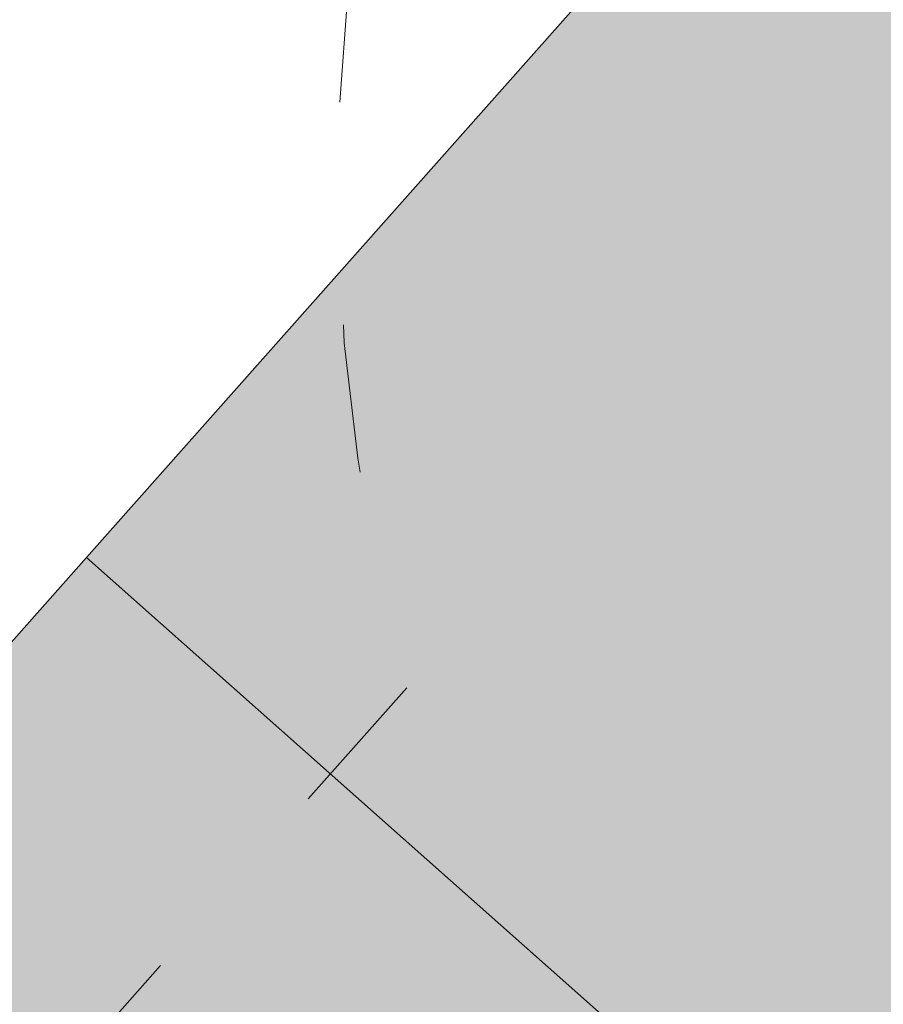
# Model space of a CAD drawing. Header units: inches. Extents: x -93 to 151, y -96 to 115.
# Tile 9 of 126: x -6.442 to -5.744, y 20.712 to 21.508. Entities that reach past the tile are written whole.
import ezdxf

# ---------------------------------------------------------------- set-up
doc = ezdxf.new("R2010")
doc.units = ezdxf.units.IN
doc.header["$MEASUREMENT"] = 0
doc.linetypes.add('ACAD_ISO03W100', pattern=[30, 12, -18])
for name, color, linetype, lineweight in [('1_mapa', 7, 'Continuous', 5), ('1_naw mat', 251, 'Continuous', 9), ('1_poly easy', 84, 'Continuous', 5), ('1_projektowane', 7, 'Continuous', 5), ('strefa', 7, 'ACAD_ISO03W100', 5)]:
    doc.layers.add(name, color=color, linetype=linetype, lineweight=lineweight)
picture_1 = doc.add_image_def('image1.jpg', size_in_pixel=(9921, 7015))

# ---------------------------------------------------------------- blocks, each defined once
blk = doc.blocks.new('ddddd')
at = {"layer": 'strefa', "color": 0, "ltscale": 0.01}
blk.add_lwpolyline([(73.10677, -8.74487, 0.255121), (74.36831, -9.43337), (75.21382, -9.43337, 0.414214), (76.71382, -7.93337), (76.71382, -7.08337, 0.414214), (75.21382, -5.58337), (74.36831, -5.58337, 0.255121), (73.10677, -6.27187), (71.01381, -6.27187, 0.414214), (70.01381, -7.27187), (70.01381, -7.74487, 0.414214), (71.01381, -8.74487)], format="xyb", close=True, dxfattribs=at)

msp = doc.modelspace()

# ---------------------------------------------------------------- hatches: boundary and pattern name
at = {"layer": '1_poly easy'}
h = msp.add_hatch(dxfattribs=at)
h.set_pattern_fill('HEX', color=256)
h.paths.add_polyline_path([(-12.96122, 43.41218), (-10.06772, 42.61993), (-12.04835, 35.38619), (-17.83535, 36.97069), (-16.25085, 42.75769), (-13.35735, 41.96543)])
h.paths.add_polyline_path([(-4.39729, 23.31751), (-2.15321, 21.32651), (-6.13521, 16.83834), (-8.37929, 18.82934)])

# ---------------------------------------------------------------- linework, layer by layer
at = {"layer": '1_naw mat'}
for points in [[(-5.72463, 21.82145), (-4.60258, 20.82595), (-5.26625, 20.07793), (-6.38829, 21.07343)], [(-6.38829, 21.07343), (-5.26625, 20.07793), (-5.92992, 19.3299), (-7.05196, 20.3254)]]:
    msp.add_lwpolyline(points, close=True, dxfattribs=at)

# ---------------------------------------------------------------- block references
at = {"layer": '1_projektowane', "rotation": 48.41991763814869}
msp.add_blockref('ddddd', (-59.33952, -29.55546), dxfattribs=at)

# ---------------------------------------------------------------- pictures from other files: only their frames are drawn
at = {"layer": '1_mapa'}
image = msp.add_image(picture_1, insert=(55.53719, -96.01918), size_in_units=(210.65083, 148.94825), rotation=90, dxfattribs=dict(at, fade=40))
image.dxf.flags = 7

doc.saveas('drawing.dxf')
